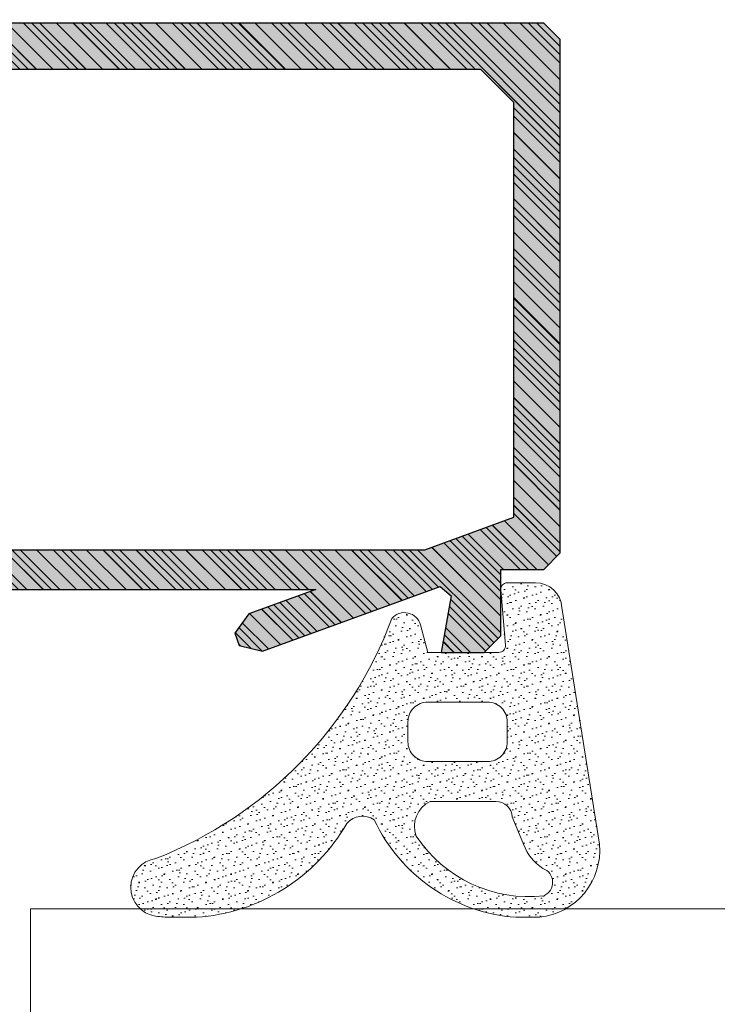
# Model space of a CAD drawing. Header units: inches. Extents: x 34737 to 291769, y 4926 to 74566.
# Tile 215 of 256: x 256973 to 256989, y 31131 to 31153. Entities that reach past the tile are written whole.
import ezdxf
from ezdxf import colors
from ezdxf.entities.mleader import LeaderData, LeaderLine
from ezdxf.math import Vec2, Vec3

# ---------------------------------------------------------------- set-up
doc = ezdxf.new("R2010")
doc.units = ezdxf.units.IN
doc.header["$LTSCALE"] = 300
doc.linetypes.add('ACAD_ISO02W100', pattern=[15, 12, -3])
for name, color, linetype, lineweight in [('!_A_03_ČIARKOVANÁ', 41, 'ACAD_ISO02W100', 13), ('_MB_kreskowanie_profile_0.09', 7, 'Continuous', 9), ('_MB_kreskowanie_profile_0.09 @ 1', 7, 'Continuous', 9), ('_MB_kreskowanie_profile_0.09 @ 1.5', 7, 'Continuous', 9), ('_MB_kreskowanie_profile_0.09 @ 10', 7, 'Continuous', 9), ('_MB_kreskowanie_profile_0.09 @ 100', 7, 'Continuous', 9), ('_MB_kreskowanie_profile_0.09 @ 2', 7, 'Continuous', 9), ('_MB_kreskowanie_profile_0.09 @ 2.5', 7, 'Continuous', 9), ('_MB_kreskowanie_profile_0.09 @ 20', 7, 'Continuous', 9), ('_MB_kreskowanie_profile_0.09 @ 25', 7, 'Continuous', 9), ('_MB_kreskowanie_profile_0.09 @ 4', 7, 'Continuous', 9), ('_MB_kreskowanie_profile_0.09 @ 5', 7, 'Continuous', 9), ('_MB_kreskowanie_profile_0.09 @ 50', 7, 'Continuous', 9), ('_MB_kreskowanie_profile_0.09 @ 8', 7, 'Continuous', 9), ('_MB_kreskowanie_uszczelki_0.09', 252, 'Continuous', 9), ('_MB_kreskowanie_uszczelki_0.09 @ 1', 252, 'Continuous', 9), ('_MB_kreskowanie_uszczelki_0.09 @ 1.5', 252, 'Continuous', 9), ('_MB_kreskowanie_uszczelki_0.09 @ 10', 252, 'Continuous', 9), ('_MB_kreskowanie_uszczelki_0.09 @ 100', 252, 'Continuous', 9), ('_MB_kreskowanie_uszczelki_0.09 @ 2', 252, 'Continuous', 9), ('_MB_kreskowanie_uszczelki_0.09 @ 2.5', 252, 'Continuous', 9), ('_MB_kreskowanie_uszczelki_0.09 @ 20', 252, 'Continuous', 9), ('_MB_kreskowanie_uszczelki_0.09 @ 25', 252, 'Continuous', 9), ('_MB_kreskowanie_uszczelki_0.09 @ 4', 252, 'Continuous', 9), ('_MB_kreskowanie_uszczelki_0.09 @ 5', 252, 'Continuous', 9), ('_MB_kreskowanie_uszczelki_0.09 @ 50', 252, 'Continuous', 9), ('_MB_kreskowanie_uszczelki_0.09 @ 8', 252, 'Continuous', 9), ('_MB_profile_0.25', 7, 'Continuous', 25), ('_MB_solid', 7, 'Continuous', 0), ('_MB_szklo_0.15', 142, 'Continuous', 15), ('_MB_uszczelki_0.15', 140, 'Continuous', 15)]:
    doc.layers.add(name, color=color, linetype=linetype, lineweight=lineweight)
doc.layers.add('_MB_pomocnicze_niedrukowane', color=220, linetype='Continuous', lineweight=0, plot=False)
doc.styles.add('_MB_Calibri_Light_2.5', font='calibril.ttf', dxfattribs={"height": 2.5})
pattern_1 = [(315, (0, 0), (0.505139, 0.16838), [0, -0.47625])]
pattern_2 = [(315, (0, 0), (2.5257, 0.8419), [0, -2.38125])]
pattern_3 = [(315, (0, 0), (1.26285, 0.42095), [0, -1.190625])]
pattern_4 = [(315, (0, 0), (5.0514, 1.6838), [0, -4.7625])]
pattern_5 = [(315, (0, 0), (12.6285, 4.2095), [0, -11.9062])]
pattern_6 = [(315, (0, 0), (25.257, 8.42), [0, -23.812])]
pattern_7 = [(315, (0, 0), (1.01028, 0.33676), [0, -0.9525])]
pattern_8 = [(315, (0, 0), (2.02056, 0.67352), [0, -1.905])]
pattern_9 = [(315, (0, 0), (6.3142, 2.1047), [0, -5.9531])]
pattern_10 = [(315, (0, 0), (0.3788546, 0.126285), [0, -0.3571875])]
pattern_11 = [(315, (0, 0), (0.631424, 0.210475), [0, -0.595312])]

# ---------------------------------------------------------------- blocks, each defined once
blk = doc.blocks.new('*U2274')
at = {"layer": '_MB_kreskowanie_uszczelki_0.09 @ 1'}
h = blk.add_hatch(dxfattribs=at)
h.set_pattern_fill('DOTS', color=256, scale=0.15, angle=315, style=0)
h.paths.add_polyline_path([(3.648, 1.351, 0.395486), (2.85, 2.1), (2, 2.1, 0.440011), (1.801, 1.883), (1.946, 0.217, -0.440011), (1.747, 0), (-0.4, 0), (-0.622, 0.829, 0.603504), (-1.485, 1.025, -0.212642), (-8.609, -6.226, 0.868673), (-8.622, -7.963, 0.028616), (-8.151, -8), (-7.387, -8, 0.250807), (-2.846, -5.163, -0.380275), (-2.018, -5.055, 0.271533), (2.257, -8), (2.969, -8, 0.407657), (4.786, -5.792)])
h.paths.add_polyline_path([(1.4, -3.3), (-0.4, -3.3, -0.414214), (-1, -2.7), (-1, -2.1, -0.414214), (-0.4, -1.5), (1.4, -1.5, -0.414214), (2, -2.1), (2, -2.7, -0.414214)], flags=16)
h.paths.add_polyline_path([(2.152, -4.968), (2.49, -5.791, 0.161261), (3.076, -6.525, -0.66952), (3.109, -7.347, -0.282507), (-0.75, -5.551, -0.391889), (-0.329, -4.5), (1.653, -4.5, -0.395486)], flags=16)
at = {"layer": '_MB_kreskowanie_uszczelki_0.09 @ 1.5'}
h = blk.add_hatch(dxfattribs=at)
h.set_pattern_fill('DOTS', color=256, scale=0.15, angle=315, style=0)
h.set_pattern_definition(pattern_10)
h.paths.add_polyline_path([(3.648, 1.351, 0.395486), (2.85, 2.1), (2, 2.1, 0.440011), (1.801, 1.883), (1.946, 0.217, -0.440011), (1.747, 0), (-0.4, 0), (-0.622, 0.829, 0.603504), (-1.485, 1.025, -0.212642), (-8.609, -6.226, 0.868673), (-8.622, -7.963, 0.028616), (-8.151, -8), (-7.387, -8, 0.250807), (-2.846, -5.163, -0.380275), (-2.018, -5.055, 0.271533), (2.257, -8), (2.969, -8, 0.407657), (4.786, -5.792)])
h.paths.add_polyline_path([(1.4, -3.3), (-0.4, -3.3, -0.414214), (-1, -2.7), (-1, -2.1, -0.414214), (-0.4, -1.5), (1.4, -1.5, -0.414214), (2, -2.1), (2, -2.7, -0.414214)], flags=16)
h.paths.add_polyline_path([(2.152, -4.968), (2.49, -5.791, 0.161261), (3.076, -6.525, -0.66952), (3.109, -7.347, -0.282507), (-0.75, -5.551, -0.391889), (-0.329, -4.5), (1.653, -4.5, -0.395486)], flags=16)
at = {"layer": '_MB_kreskowanie_uszczelki_0.09 @ 10'}
h = blk.add_hatch(dxfattribs=at)
h.set_pattern_fill('DOTS', color=256, scale=0.15, angle=315, style=0)
h.set_pattern_definition(pattern_2)
h.paths.add_polyline_path([(3.648, 1.351, 0.395486), (2.85, 2.1), (2, 2.1, 0.440011), (1.801, 1.883), (1.946, 0.217, -0.440011), (1.747, 0), (-0.4, 0), (-0.622, 0.829, 0.603504), (-1.485, 1.025, -0.212642), (-8.609, -6.226, 0.868673), (-8.622, -7.963, 0.028616), (-8.151, -8), (-7.387, -8, 0.250807), (-2.846, -5.163, -0.380275), (-2.018, -5.055, 0.271533), (2.257, -8), (2.969, -8, 0.407657), (4.786, -5.792)])
h.paths.add_polyline_path([(1.4, -3.3), (-0.4, -3.3, -0.414214), (-1, -2.7), (-1, -2.1, -0.414214), (-0.4, -1.5), (1.4, -1.5, -0.414214), (2, -2.1), (2, -2.7, -0.414214)], flags=16)
h.paths.add_polyline_path([(2.152, -4.968), (2.49, -5.791, 0.161261), (3.076, -6.525, -0.66952), (3.109, -7.347, -0.282507), (-0.75, -5.551, -0.391889), (-0.329, -4.5), (1.653, -4.5, -0.395486)], flags=16)
at = {"layer": '_MB_kreskowanie_uszczelki_0.09 @ 100'}
h = blk.add_hatch(dxfattribs=at)
h.set_pattern_fill('DOTS', color=256, scale=0.15, angle=315, style=0)
h.set_pattern_definition(pattern_6)
h.paths.add_polyline_path([(3.648, 1.351, 0.395486), (2.85, 2.1), (2, 2.1, 0.440011), (1.801, 1.883), (1.946, 0.217, -0.440011), (1.747, 0), (-0.4, 0), (-0.622, 0.829, 0.603504), (-1.485, 1.025, -0.212642), (-8.609, -6.226, 0.868673), (-8.622, -7.963, 0.028616), (-8.151, -8), (-7.387, -8, 0.250807), (-2.846, -5.163, -0.380275), (-2.018, -5.055, 0.271533), (2.257, -8), (2.969, -8, 0.407657), (4.786, -5.792)])
h.paths.add_polyline_path([(1.4, -3.3), (-0.4, -3.3, -0.414214), (-1, -2.7), (-1, -2.1, -0.414214), (-0.4, -1.5), (1.4, -1.5, -0.414214), (2, -2.1), (2, -2.7, -0.414214)], flags=16)
h.paths.add_polyline_path([(2.152, -4.968), (2.49, -5.791, 0.161261), (3.076, -6.525, -0.66952), (3.109, -7.347, -0.282507), (-0.75, -5.551, -0.391889), (-0.329, -4.5), (1.653, -4.5, -0.395486)], flags=16)
at = {"layer": '_MB_kreskowanie_uszczelki_0.09 @ 2'}
h = blk.add_hatch(dxfattribs=at)
h.set_pattern_fill('DOTS', color=256, scale=0.15, angle=315, style=0)
h.set_pattern_definition(pattern_1)
h.paths.add_polyline_path([(3.648, 1.351, 0.395486), (2.85, 2.1), (2, 2.1, 0.440011), (1.801, 1.883), (1.946, 0.217, -0.440011), (1.747, 0), (-0.4, 0), (-0.622, 0.829, 0.603504), (-1.485, 1.025, -0.212642), (-8.609, -6.226, 0.868673), (-8.622, -7.963, 0.028616), (-8.151, -8), (-7.387, -8, 0.250807), (-2.846, -5.163, -0.380275), (-2.018, -5.055, 0.271533), (2.257, -8), (2.969, -8, 0.407657), (4.786, -5.792)])
h.paths.add_polyline_path([(1.4, -3.3), (-0.4, -3.3, -0.414214), (-1, -2.7), (-1, -2.1, -0.414214), (-0.4, -1.5), (1.4, -1.5, -0.414214), (2, -2.1), (2, -2.7, -0.414214)], flags=16)
h.paths.add_polyline_path([(2.152, -4.968), (2.49, -5.791, 0.161261), (3.076, -6.525, -0.66952), (3.109, -7.347, -0.282507), (-0.75, -5.551, -0.391889), (-0.329, -4.5), (1.653, -4.5, -0.395486)], flags=16)
at = {"layer": '_MB_kreskowanie_uszczelki_0.09 @ 2.5'}
h = blk.add_hatch(dxfattribs=at)
h.set_pattern_fill('DOTS', color=256, scale=0.15, angle=315, style=0)
h.set_pattern_definition(pattern_11)
h.paths.add_polyline_path([(3.648, 1.351, 0.395486), (2.85, 2.1), (2, 2.1, 0.440011), (1.801, 1.883), (1.946, 0.217, -0.440011), (1.747, 0), (-0.4, 0), (-0.622, 0.829, 0.603504), (-1.485, 1.025, -0.212642), (-8.609, -6.226, 0.868673), (-8.622, -7.963, 0.028616), (-8.151, -8), (-7.387, -8, 0.250807), (-2.846, -5.163, -0.380275), (-2.018, -5.055, 0.271533), (2.257, -8), (2.969, -8, 0.407657), (4.786, -5.792)])
h.paths.add_polyline_path([(1.4, -3.3), (-0.4, -3.3, -0.414214), (-1, -2.7), (-1, -2.1, -0.414214), (-0.4, -1.5), (1.4, -1.5, -0.414214), (2, -2.1), (2, -2.7, -0.414214)], flags=16)
h.paths.add_polyline_path([(2.152, -4.968), (2.49, -5.791, 0.161261), (3.076, -6.525, -0.66952), (3.109, -7.347, -0.282507), (-0.75, -5.551, -0.391889), (-0.329, -4.5), (1.653, -4.5, -0.395486)], flags=16)
at = {"layer": '_MB_kreskowanie_uszczelki_0.09 @ 20'}
h = blk.add_hatch(dxfattribs=at)
h.set_pattern_fill('DOTS', color=256, scale=0.15, angle=315, style=0)
h.set_pattern_definition(pattern_4)
h.paths.add_polyline_path([(3.648, 1.351, 0.395486), (2.85, 2.1), (2, 2.1, 0.440011), (1.801, 1.883), (1.946, 0.217, -0.440011), (1.747, 0), (-0.4, 0), (-0.622, 0.829, 0.603504), (-1.485, 1.025, -0.212642), (-8.609, -6.226, 0.868673), (-8.622, -7.963, 0.028616), (-8.151, -8), (-7.387, -8, 0.250807), (-2.846, -5.163, -0.380275), (-2.018, -5.055, 0.271533), (2.257, -8), (2.969, -8, 0.407657), (4.786, -5.792)])
h.paths.add_polyline_path([(1.4, -3.3), (-0.4, -3.3, -0.414214), (-1, -2.7), (-1, -2.1, -0.414214), (-0.4, -1.5), (1.4, -1.5, -0.414214), (2, -2.1), (2, -2.7, -0.414214)], flags=16)
h.paths.add_polyline_path([(2.152, -4.968), (2.49, -5.791, 0.161261), (3.076, -6.525, -0.66952), (3.109, -7.347, -0.282507), (-0.75, -5.551, -0.391889), (-0.329, -4.5), (1.653, -4.5, -0.395486)], flags=16)
at = {"layer": '_MB_kreskowanie_uszczelki_0.09 @ 25'}
h = blk.add_hatch(dxfattribs=at)
h.set_pattern_fill('DOTS', color=256, scale=0.15, angle=315, style=0)
h.set_pattern_definition(pattern_9)
h.paths.add_polyline_path([(3.648, 1.351, 0.395486), (2.85, 2.1), (2, 2.1, 0.440011), (1.801, 1.883), (1.946, 0.217, -0.440011), (1.747, 0), (-0.4, 0), (-0.622, 0.829, 0.603504), (-1.485, 1.025, -0.212642), (-8.609, -6.226, 0.868673), (-8.622, -7.963, 0.028616), (-8.151, -8), (-7.387, -8, 0.250807), (-2.846, -5.163, -0.380275), (-2.018, -5.055, 0.271533), (2.257, -8), (2.969, -8, 0.407657), (4.786, -5.792)])
h.paths.add_polyline_path([(1.4, -3.3), (-0.4, -3.3, -0.414214), (-1, -2.7), (-1, -2.1, -0.414214), (-0.4, -1.5), (1.4, -1.5, -0.414214), (2, -2.1), (2, -2.7, -0.414214)], flags=16)
h.paths.add_polyline_path([(2.152, -4.968), (2.49, -5.791, 0.161261), (3.076, -6.525, -0.66952), (3.109, -7.347, -0.282507), (-0.75, -5.551, -0.391889), (-0.329, -4.5), (1.653, -4.5, -0.395486)], flags=16)
at = {"layer": '_MB_kreskowanie_uszczelki_0.09 @ 4'}
h = blk.add_hatch(dxfattribs=at)
h.set_pattern_fill('DOTS', color=256, scale=0.15, angle=315, style=0)
h.set_pattern_definition(pattern_7)
h.paths.add_polyline_path([(3.648, 1.351, 0.395486), (2.85, 2.1), (2, 2.1, 0.440011), (1.801, 1.883), (1.946, 0.217, -0.440011), (1.747, 0), (-0.4, 0), (-0.622, 0.829, 0.603504), (-1.485, 1.025, -0.212642), (-8.609, -6.226, 0.868673), (-8.622, -7.963, 0.028616), (-8.151, -8), (-7.387, -8, 0.250807), (-2.846, -5.163, -0.380275), (-2.018, -5.055, 0.271533), (2.257, -8), (2.969, -8, 0.407657), (4.786, -5.792)])
h.paths.add_polyline_path([(1.4, -3.3), (-0.4, -3.3, -0.414214), (-1, -2.7), (-1, -2.1, -0.414214), (-0.4, -1.5), (1.4, -1.5, -0.414214), (2, -2.1), (2, -2.7, -0.414214)], flags=16)
h.paths.add_polyline_path([(2.152, -4.968), (2.49, -5.791, 0.161261), (3.076, -6.525, -0.66952), (3.109, -7.347, -0.282507), (-0.75, -5.551, -0.391889), (-0.329, -4.5), (1.653, -4.5, -0.395486)], flags=16)
at = {"layer": '_MB_kreskowanie_uszczelki_0.09 @ 5'}
h = blk.add_hatch(dxfattribs=at)
h.set_pattern_fill('DOTS', color=256, scale=0.15, angle=315, style=0)
h.set_pattern_definition(pattern_3)
h.paths.add_polyline_path([(3.648, 1.351, 0.395486), (2.85, 2.1), (2, 2.1, 0.440011), (1.801, 1.883), (1.946, 0.217, -0.440011), (1.747, 0), (-0.4, 0), (-0.622, 0.829, 0.603504), (-1.485, 1.025, -0.212642), (-8.609, -6.226, 0.868673), (-8.622, -7.963, 0.028616), (-8.151, -8), (-7.387, -8, 0.250807), (-2.846, -5.163, -0.380275), (-2.018, -5.055, 0.271533), (2.257, -8), (2.969, -8, 0.407657), (4.786, -5.792)])
h.paths.add_polyline_path([(1.4, -3.3), (-0.4, -3.3, -0.414214), (-1, -2.7), (-1, -2.1, -0.414214), (-0.4, -1.5), (1.4, -1.5, -0.414214), (2, -2.1), (2, -2.7, -0.414214)], flags=16)
h.paths.add_polyline_path([(2.152, -4.968), (2.49, -5.791, 0.161261), (3.076, -6.525, -0.66952), (3.109, -7.347, -0.282507), (-0.75, -5.551, -0.391889), (-0.329, -4.5), (1.653, -4.5, -0.395486)], flags=16)
at = {"layer": '_MB_kreskowanie_uszczelki_0.09 @ 50'}
h = blk.add_hatch(dxfattribs=at)
h.set_pattern_fill('DOTS', color=256, scale=0.15, angle=315, style=0)
h.set_pattern_definition(pattern_5)
h.paths.add_polyline_path([(3.648, 1.351, 0.395486), (2.85, 2.1), (2, 2.1, 0.440011), (1.801, 1.883), (1.946, 0.217, -0.440011), (1.747, 0), (-0.4, 0), (-0.622, 0.829, 0.603504), (-1.485, 1.025, -0.212642), (-8.609, -6.226, 0.868673), (-8.622, -7.963, 0.028616), (-8.151, -8), (-7.387, -8, 0.250807), (-2.846, -5.163, -0.380275), (-2.018, -5.055, 0.271533), (2.257, -8), (2.969, -8, 0.407657), (4.786, -5.792)])
h.paths.add_polyline_path([(1.4, -3.3), (-0.4, -3.3, -0.414214), (-1, -2.7), (-1, -2.1, -0.414214), (-0.4, -1.5), (1.4, -1.5, -0.414214), (2, -2.1), (2, -2.7, -0.414214)], flags=16)
h.paths.add_polyline_path([(2.152, -4.968), (2.49, -5.791, 0.161261), (3.076, -6.525, -0.66952), (3.109, -7.347, -0.282507), (-0.75, -5.551, -0.391889), (-0.329, -4.5), (1.653, -4.5, -0.395486)], flags=16)
at = {"layer": '_MB_kreskowanie_uszczelki_0.09 @ 8'}
h = blk.add_hatch(dxfattribs=at)
h.set_pattern_fill('DOTS', color=256, scale=0.15, angle=315, style=0)
h.set_pattern_definition(pattern_8)
h.paths.add_polyline_path([(3.648, 1.351, 0.395486), (2.85, 2.1), (2, 2.1, 0.440011), (1.801, 1.883), (1.946, 0.217, -0.440011), (1.747, 0), (-0.4, 0), (-0.622, 0.829, 0.603504), (-1.485, 1.025, -0.212642), (-8.609, -6.226, 0.868673), (-8.622, -7.963, 0.028616), (-8.151, -8), (-7.387, -8, 0.250807), (-2.846, -5.163, -0.380275), (-2.018, -5.055, 0.271533), (2.257, -8), (2.969, -8, 0.407657), (4.786, -5.792)])
h.paths.add_polyline_path([(1.4, -3.3), (-0.4, -3.3, -0.414214), (-1, -2.7), (-1, -2.1, -0.414214), (-0.4, -1.5), (1.4, -1.5, -0.414214), (2, -2.1), (2, -2.7, -0.414214)], flags=16)
h.paths.add_polyline_path([(2.152, -4.968), (2.49, -5.791, 0.161261), (3.076, -6.525, -0.66952), (3.109, -7.347, -0.282507), (-0.75, -5.551, -0.391889), (-0.329, -4.5), (1.653, -4.5, -0.395486)], flags=16)
blk = doc.blocks.new('-120542_8mm')
at = {"layer": '_MB_uszczelki_0.15'}
blk.add_lwpolyline([(1.747, 0), (-0.4, 0), (-0.622, 0.829, 0.603504), (-1.485, 1.025, -0.212642), (-8.609, -6.226, 0.868673), (-8.622, -7.963, 0.028616), (-8.151, -8), (-7.387, -8, 0.250807), (-2.846, -5.163), (-2.846, -5.163), (-2.846, -5.163, -0.380275), (-2.018, -5.055, 0.271533), (2.257, -8), (2.969, -8, 0.407657), (4.786, -5.792), (3.648, 1.351, 0.395486), (2.85, 2.1), (2, 2.1, 0.440011), (1.801, 1.883), (1.946, 0.217, -0.440011), (1.747, 0)], format="xyb", dxfattribs=at)
for points in [[(-1, -2.1, -0.414214), (-0.4, -1.5), (1.4, -1.5, -0.414214), (2, -2.1), (2, -2.7, -0.414214), (1.4, -3.3), (-0.4, -3.3, -0.414214), (-1, -2.7)], [(-0.75, -5.551, -0.391889), (-0.329, -4.5), (1.653, -4.5, -0.395486), (2.152, -4.968), (2.49, -5.791, 0.161261), (3.076, -6.525, -0.66952), (3.109, -7.347, -0.282507)]]:
    blk.add_lwpolyline(points, format="xyb", close=True, dxfattribs=at)
at = {"layer": '_MB_kreskowanie_uszczelki_0.09', "color": 4, "linetype": 'Continuous'}
blk.add_blockref('*U2274', (0, 0), dxfattribs=at)
blk = doc.blocks.new('*U320')
blk.add_blockref('-120542_8mm', (0, 0))
blk = doc.blocks.new('_None')
blk = doc.blocks.new('*U2340')
at = {"layer": '_MB_kreskowanie_profile_0.09 @ 1'}
h = blk.add_hatch(dxfattribs=at)
h.set_pattern_fill('JIS_WOOD', color=256, scale=0.5)
h.paths.add_polyline_path([(17.1, 14.617), (17.836, 12.595), (18.417, 12.168), (18.793, 12.305), (18.964, 13.005), (17.011, 18.37), (17.29, 18.702), (19, 18.4), (19, 19.7), (18.5, 20.2), (16.5, 20.2), (16.5, 21.5), (16, 22), (0.5, 22), (0, 21.5), (0, 0), (1.2, 0), (1.2, 0.3), (1.4, 0.5), (3.9, 0.5), (4.1, 0.3), (4.1, -2.2), (3.85, -2.2), (3.85, -2.44), (4, -3), (5, -3), (5.3, -2.7), (5.3, -1.5), (5.8, -1), (13.815, -1), (14.313, -1.45, 0.251381), (15.633, -3.411), (15.9, -3.853), (15.9, -4), (16.4, -4.5), (16.6, -4.5), (17.098, -4.046), (17.463, -3.61), (17.89, -3.45), (18.108, -3.4), (18.6, -3.4), (19.1, -2.9), (19.1, -2.4), (18.9, -2.2), (17.683, -2.2), (17.592, -2.231, -1.47507), (16.934, 0.093), (17.1, 0.242)])
h.paths.add_polyline_path([(15.633, 1.011, 0.121296), (14.74, 0.217), (14.328, 0), (5.8, 0), (5.3, 0.5), (5.3, 0.797), (4.397, 1.7), (1.9, 1.7), (1.4, 2.2), (1.4, 19.6), (2.4, 20.6), (14.923, 20.6), (15.9, 17.914), (15.9, 1.453)], flags=16)
at = {"layer": '_MB_kreskowanie_profile_0.09 @ 1.5'}
h = blk.add_hatch(dxfattribs=at)
h.set_pattern_fill('JIS_WOOD', color=256, scale=0.5)
h.set_pattern_definition([(45, (0, 0), (-0.375, 0.375), [])])
h.paths.add_polyline_path([(17.1, 14.617), (17.836, 12.595), (18.417, 12.168), (18.793, 12.305), (18.964, 13.005), (17.011, 18.37), (17.29, 18.702), (19, 18.4), (19, 19.7), (18.5, 20.2), (16.5, 20.2), (16.5, 21.5), (16, 22), (0.5, 22), (0, 21.5), (0, 0), (1.2, 0), (1.2, 0.3), (1.4, 0.5), (3.9, 0.5), (4.1, 0.3), (4.1, -2.2), (3.85, -2.2), (3.85, -2.44), (4, -3), (5, -3), (5.3, -2.7), (5.3, -1.5), (5.8, -1), (13.815, -1), (14.313, -1.45, 0.251381), (15.633, -3.411), (15.9, -3.853), (15.9, -4), (16.4, -4.5), (16.6, -4.5), (17.098, -4.046), (17.463, -3.61), (17.89, -3.45), (18.108, -3.4), (18.6, -3.4), (19.1, -2.9), (19.1, -2.4), (18.9, -2.2), (17.683, -2.2), (17.592, -2.231, -1.47507), (16.934, 0.093), (17.1, 0.242)])
h.paths.add_polyline_path([(15.633, 1.011, 0.121296), (14.74, 0.217), (14.328, 0), (5.8, 0), (5.3, 0.5), (5.3, 0.797), (4.397, 1.7), (1.9, 1.7), (1.4, 2.2), (1.4, 19.6), (2.4, 20.6), (14.923, 20.6), (15.9, 17.914), (15.9, 1.453)], flags=16)
at = {"layer": '_MB_kreskowanie_profile_0.09 @ 10'}
h = blk.add_hatch(dxfattribs=at)
h.set_pattern_fill('JIS_WOOD', color=256, scale=0.5)
h.set_pattern_definition([(45, (0, 0), (-2.5, 2.5), [])])
h.paths.add_polyline_path([(17.1, 14.617), (17.836, 12.595), (18.417, 12.168), (18.793, 12.305), (18.964, 13.005), (17.011, 18.37), (17.29, 18.702), (19, 18.4), (19, 19.7), (18.5, 20.2), (16.5, 20.2), (16.5, 21.5), (16, 22), (0.5, 22), (0, 21.5), (0, 0), (1.2, 0), (1.2, 0.3), (1.4, 0.5), (3.9, 0.5), (4.1, 0.3), (4.1, -2.2), (3.85, -2.2), (3.85, -2.44), (4, -3), (5, -3), (5.3, -2.7), (5.3, -1.5), (5.8, -1), (13.815, -1), (14.313, -1.45, 0.251381), (15.633, -3.411), (15.9, -3.853), (15.9, -4), (16.4, -4.5), (16.6, -4.5), (17.098, -4.046), (17.463, -3.61), (17.89, -3.45), (18.108, -3.4), (18.6, -3.4), (19.1, -2.9), (19.1, -2.4), (18.9, -2.2), (17.683, -2.2), (17.592, -2.231, -1.47507), (16.934, 0.093), (17.1, 0.242)])
h.paths.add_polyline_path([(15.633, 1.011, 0.121296), (14.74, 0.217), (14.328, 0), (5.8, 0), (5.3, 0.5), (5.3, 0.797), (4.397, 1.7), (1.9, 1.7), (1.4, 2.2), (1.4, 19.6), (2.4, 20.6), (14.923, 20.6), (15.9, 17.914), (15.9, 1.453)], flags=16)
at = {"layer": '_MB_kreskowanie_profile_0.09 @ 100'}
h = blk.add_hatch(dxfattribs=at)
h.set_pattern_fill('JIS_WOOD', color=256, scale=0.5)
h.set_pattern_definition([(45, (0, 0), (-25, 25), [])])
h.paths.add_polyline_path([(17.1, 14.617), (17.836, 12.595), (18.417, 12.168), (18.793, 12.305), (18.964, 13.005), (17.011, 18.37), (17.29, 18.702), (19, 18.4), (19, 19.7), (18.5, 20.2), (16.5, 20.2), (16.5, 21.5), (16, 22), (0.5, 22), (0, 21.5), (0, 0), (1.2, 0), (1.2, 0.3), (1.4, 0.5), (3.9, 0.5), (4.1, 0.3), (4.1, -2.2), (3.85, -2.2), (3.85, -2.44), (4, -3), (5, -3), (5.3, -2.7), (5.3, -1.5), (5.8, -1), (13.815, -1), (14.313, -1.45, 0.251381), (15.633, -3.411), (15.9, -3.853), (15.9, -4), (16.4, -4.5), (16.6, -4.5), (17.098, -4.046), (17.463, -3.61), (17.89, -3.45), (18.108, -3.4), (18.6, -3.4), (19.1, -2.9), (19.1, -2.4), (18.9, -2.2), (17.683, -2.2), (17.592, -2.231, -1.47507), (16.934, 0.093), (17.1, 0.242)])
h.paths.add_polyline_path([(15.633, 1.011, 0.121296), (14.74, 0.217), (14.328, 0), (5.8, 0), (5.3, 0.5), (5.3, 0.797), (4.397, 1.7), (1.9, 1.7), (1.4, 2.2), (1.4, 19.6), (2.4, 20.6), (14.923, 20.6), (15.9, 17.914), (15.9, 1.453)], flags=16)
at = {"layer": '_MB_kreskowanie_profile_0.09 @ 2'}
h = blk.add_hatch(dxfattribs=at)
h.set_pattern_fill('JIS_WOOD', color=256, scale=0.5)
h.set_pattern_definition([(45, (0, 0), (-0.5, 0.5), [])])
h.paths.add_polyline_path([(17.1, 14.617), (17.836, 12.595), (18.417, 12.168), (18.793, 12.305), (18.964, 13.005), (17.011, 18.37), (17.29, 18.702), (19, 18.4), (19, 19.7), (18.5, 20.2), (16.5, 20.2), (16.5, 21.5), (16, 22), (0.5, 22), (0, 21.5), (0, 0), (1.2, 0), (1.2, 0.3), (1.4, 0.5), (3.9, 0.5), (4.1, 0.3), (4.1, -2.2), (3.85, -2.2), (3.85, -2.44), (4, -3), (5, -3), (5.3, -2.7), (5.3, -1.5), (5.8, -1), (13.815, -1), (14.313, -1.45, 0.251381), (15.633, -3.411), (15.9, -3.853), (15.9, -4), (16.4, -4.5), (16.6, -4.5), (17.098, -4.046), (17.463, -3.61), (17.89, -3.45), (18.108, -3.4), (18.6, -3.4), (19.1, -2.9), (19.1, -2.4), (18.9, -2.2), (17.683, -2.2), (17.592, -2.231, -1.47507), (16.934, 0.093), (17.1, 0.242)])
h.paths.add_polyline_path([(15.633, 1.011, 0.121296), (14.74, 0.217), (14.328, 0), (5.8, 0), (5.3, 0.5), (5.3, 0.797), (4.397, 1.7), (1.9, 1.7), (1.4, 2.2), (1.4, 19.6), (2.4, 20.6), (14.923, 20.6), (15.9, 17.914), (15.9, 1.453)], flags=16)
at = {"layer": '_MB_kreskowanie_profile_0.09 @ 2.5'}
h = blk.add_hatch(dxfattribs=at)
h.set_pattern_fill('JIS_WOOD', color=256, scale=0.5)
h.set_pattern_definition([(45, (0, 0), (-0.625, 0.625), [])])
h.paths.add_polyline_path([(17.1, 14.617), (17.836, 12.595), (18.417, 12.168), (18.793, 12.305), (18.964, 13.005), (17.011, 18.37), (17.29, 18.702), (19, 18.4), (19, 19.7), (18.5, 20.2), (16.5, 20.2), (16.5, 21.5), (16, 22), (0.5, 22), (0, 21.5), (0, 0), (1.2, 0), (1.2, 0.3), (1.4, 0.5), (3.9, 0.5), (4.1, 0.3), (4.1, -2.2), (3.85, -2.2), (3.85, -2.44), (4, -3), (5, -3), (5.3, -2.7), (5.3, -1.5), (5.8, -1), (13.815, -1), (14.313, -1.45, 0.251381), (15.633, -3.411), (15.9, -3.853), (15.9, -4), (16.4, -4.5), (16.6, -4.5), (17.098, -4.046), (17.463, -3.61), (17.89, -3.45), (18.108, -3.4), (18.6, -3.4), (19.1, -2.9), (19.1, -2.4), (18.9, -2.2), (17.683, -2.2), (17.592, -2.231, -1.47507), (16.934, 0.093), (17.1, 0.242)])
h.paths.add_polyline_path([(15.633, 1.011, 0.121296), (14.74, 0.217), (14.328, 0), (5.8, 0), (5.3, 0.5), (5.3, 0.797), (4.397, 1.7), (1.9, 1.7), (1.4, 2.2), (1.4, 19.6), (2.4, 20.6), (14.923, 20.6), (15.9, 17.914), (15.9, 1.453)], flags=16)
at = {"layer": '_MB_kreskowanie_profile_0.09 @ 20'}
h = blk.add_hatch(dxfattribs=at)
h.set_pattern_fill('JIS_WOOD', color=256, scale=0.5)
h.set_pattern_definition([(45, (0, 0), (-5, 5), [])])
h.paths.add_polyline_path([(17.1, 14.617), (17.836, 12.595), (18.417, 12.168), (18.793, 12.305), (18.964, 13.005), (17.011, 18.37), (17.29, 18.702), (19, 18.4), (19, 19.7), (18.5, 20.2), (16.5, 20.2), (16.5, 21.5), (16, 22), (0.5, 22), (0, 21.5), (0, 0), (1.2, 0), (1.2, 0.3), (1.4, 0.5), (3.9, 0.5), (4.1, 0.3), (4.1, -2.2), (3.85, -2.2), (3.85, -2.44), (4, -3), (5, -3), (5.3, -2.7), (5.3, -1.5), (5.8, -1), (13.815, -1), (14.313, -1.45, 0.251381), (15.633, -3.411), (15.9, -3.853), (15.9, -4), (16.4, -4.5), (16.6, -4.5), (17.098, -4.046), (17.463, -3.61), (17.89, -3.45), (18.108, -3.4), (18.6, -3.4), (19.1, -2.9), (19.1, -2.4), (18.9, -2.2), (17.683, -2.2), (17.592, -2.231, -1.47507), (16.934, 0.093), (17.1, 0.242)])
h.paths.add_polyline_path([(15.633, 1.011, 0.121296), (14.74, 0.217), (14.328, 0), (5.8, 0), (5.3, 0.5), (5.3, 0.797), (4.397, 1.7), (1.9, 1.7), (1.4, 2.2), (1.4, 19.6), (2.4, 20.6), (14.923, 20.6), (15.9, 17.914), (15.9, 1.453)], flags=16)
at = {"layer": '_MB_kreskowanie_profile_0.09 @ 25'}
h = blk.add_hatch(dxfattribs=at)
h.set_pattern_fill('JIS_WOOD', color=256, scale=0.5)
h.set_pattern_definition([(45, (0, 0), (-6.25, 6.25), [])])
h.paths.add_polyline_path([(17.1, 14.617), (17.836, 12.595), (18.417, 12.168), (18.793, 12.305), (18.964, 13.005), (17.011, 18.37), (17.29, 18.702), (19, 18.4), (19, 19.7), (18.5, 20.2), (16.5, 20.2), (16.5, 21.5), (16, 22), (0.5, 22), (0, 21.5), (0, 0), (1.2, 0), (1.2, 0.3), (1.4, 0.5), (3.9, 0.5), (4.1, 0.3), (4.1, -2.2), (3.85, -2.2), (3.85, -2.44), (4, -3), (5, -3), (5.3, -2.7), (5.3, -1.5), (5.8, -1), (13.815, -1), (14.313, -1.45, 0.251381), (15.633, -3.411), (15.9, -3.853), (15.9, -4), (16.4, -4.5), (16.6, -4.5), (17.098, -4.046), (17.463, -3.61), (17.89, -3.45), (18.108, -3.4), (18.6, -3.4), (19.1, -2.9), (19.1, -2.4), (18.9, -2.2), (17.683, -2.2), (17.592, -2.231, -1.47507), (16.934, 0.093), (17.1, 0.242)])
h.paths.add_polyline_path([(15.633, 1.011, 0.121296), (14.74, 0.217), (14.328, 0), (5.8, 0), (5.3, 0.5), (5.3, 0.797), (4.397, 1.7), (1.9, 1.7), (1.4, 2.2), (1.4, 19.6), (2.4, 20.6), (14.923, 20.6), (15.9, 17.914), (15.9, 1.453)], flags=16)
at = {"layer": '_MB_kreskowanie_profile_0.09 @ 4'}
h = blk.add_hatch(dxfattribs=at)
h.set_pattern_fill('JIS_WOOD', color=256, scale=0.5)
h.set_pattern_definition([(45, (0, 0), (-1, 1), [])])
h.paths.add_polyline_path([(17.1, 14.617), (17.836, 12.595), (18.417, 12.168), (18.793, 12.305), (18.964, 13.005), (17.011, 18.37), (17.29, 18.702), (19, 18.4), (19, 19.7), (18.5, 20.2), (16.5, 20.2), (16.5, 21.5), (16, 22), (0.5, 22), (0, 21.5), (0, 0), (1.2, 0), (1.2, 0.3), (1.4, 0.5), (3.9, 0.5), (4.1, 0.3), (4.1, -2.2), (3.85, -2.2), (3.85, -2.44), (4, -3), (5, -3), (5.3, -2.7), (5.3, -1.5), (5.8, -1), (13.815, -1), (14.313, -1.45, 0.251381), (15.633, -3.411), (15.9, -3.853), (15.9, -4), (16.4, -4.5), (16.6, -4.5), (17.098, -4.046), (17.463, -3.61), (17.89, -3.45), (18.108, -3.4), (18.6, -3.4), (19.1, -2.9), (19.1, -2.4), (18.9, -2.2), (17.683, -2.2), (17.592, -2.231, -1.47507), (16.934, 0.093), (17.1, 0.242)])
h.paths.add_polyline_path([(15.633, 1.011, 0.121296), (14.74, 0.217), (14.328, 0), (5.8, 0), (5.3, 0.5), (5.3, 0.797), (4.397, 1.7), (1.9, 1.7), (1.4, 2.2), (1.4, 19.6), (2.4, 20.6), (14.923, 20.6), (15.9, 17.914), (15.9, 1.453)], flags=16)
at = {"layer": '_MB_kreskowanie_profile_0.09 @ 5'}
h = blk.add_hatch(dxfattribs=at)
h.set_pattern_fill('JIS_WOOD', color=256, scale=0.5)
h.set_pattern_definition([(45, (0, 0), (-1.25, 1.25), [])])
h.paths.add_polyline_path([(17.1, 14.617), (17.836, 12.595), (18.417, 12.168), (18.793, 12.305), (18.964, 13.005), (17.011, 18.37), (17.29, 18.702), (19, 18.4), (19, 19.7), (18.5, 20.2), (16.5, 20.2), (16.5, 21.5), (16, 22), (0.5, 22), (0, 21.5), (0, 0), (1.2, 0), (1.2, 0.3), (1.4, 0.5), (3.9, 0.5), (4.1, 0.3), (4.1, -2.2), (3.85, -2.2), (3.85, -2.44), (4, -3), (5, -3), (5.3, -2.7), (5.3, -1.5), (5.8, -1), (13.815, -1), (14.313, -1.45, 0.251381), (15.633, -3.411), (15.9, -3.853), (15.9, -4), (16.4, -4.5), (16.6, -4.5), (17.098, -4.046), (17.463, -3.61), (17.89, -3.45), (18.108, -3.4), (18.6, -3.4), (19.1, -2.9), (19.1, -2.4), (18.9, -2.2), (17.683, -2.2), (17.592, -2.231, -1.47507), (16.934, 0.093), (17.1, 0.242)])
h.paths.add_polyline_path([(15.633, 1.011, 0.121296), (14.74, 0.217), (14.328, 0), (5.8, 0), (5.3, 0.5), (5.3, 0.797), (4.397, 1.7), (1.9, 1.7), (1.4, 2.2), (1.4, 19.6), (2.4, 20.6), (14.923, 20.6), (15.9, 17.914), (15.9, 1.453)], flags=16)
at = {"layer": '_MB_kreskowanie_profile_0.09 @ 50'}
h = blk.add_hatch(dxfattribs=at)
h.set_pattern_fill('JIS_WOOD', color=256, scale=0.5)
h.set_pattern_definition([(45, (0, 0), (-12.5, 12.5), [])])
h.paths.add_polyline_path([(17.1, 14.617), (17.836, 12.595), (18.417, 12.168), (18.793, 12.305), (18.964, 13.005), (17.011, 18.37), (17.29, 18.702), (19, 18.4), (19, 19.7), (18.5, 20.2), (16.5, 20.2), (16.5, 21.5), (16, 22), (0.5, 22), (0, 21.5), (0, 0), (1.2, 0), (1.2, 0.3), (1.4, 0.5), (3.9, 0.5), (4.1, 0.3), (4.1, -2.2), (3.85, -2.2), (3.85, -2.44), (4, -3), (5, -3), (5.3, -2.7), (5.3, -1.5), (5.8, -1), (13.815, -1), (14.313, -1.45, 0.251381), (15.633, -3.411), (15.9, -3.853), (15.9, -4), (16.4, -4.5), (16.6, -4.5), (17.098, -4.046), (17.463, -3.61), (17.89, -3.45), (18.108, -3.4), (18.6, -3.4), (19.1, -2.9), (19.1, -2.4), (18.9, -2.2), (17.683, -2.2), (17.592, -2.231, -1.47507), (16.934, 0.093), (17.1, 0.242)])
h.paths.add_polyline_path([(15.633, 1.011, 0.121296), (14.74, 0.217), (14.328, 0), (5.8, 0), (5.3, 0.5), (5.3, 0.797), (4.397, 1.7), (1.9, 1.7), (1.4, 2.2), (1.4, 19.6), (2.4, 20.6), (14.923, 20.6), (15.9, 17.914), (15.9, 1.453)], flags=16)
at = {"layer": '_MB_kreskowanie_profile_0.09 @ 8'}
h = blk.add_hatch(dxfattribs=at)
h.set_pattern_fill('JIS_WOOD', color=256, scale=0.5)
h.set_pattern_definition([(45, (0, 0), (-2, 2), [])])
h.paths.add_polyline_path([(17.1, 14.617), (17.836, 12.595), (18.417, 12.168), (18.793, 12.305), (18.964, 13.005), (17.011, 18.37), (17.29, 18.702), (19, 18.4), (19, 19.7), (18.5, 20.2), (16.5, 20.2), (16.5, 21.5), (16, 22), (0.5, 22), (0, 21.5), (0, 0), (1.2, 0), (1.2, 0.3), (1.4, 0.5), (3.9, 0.5), (4.1, 0.3), (4.1, -2.2), (3.85, -2.2), (3.85, -2.44), (4, -3), (5, -3), (5.3, -2.7), (5.3, -1.5), (5.8, -1), (13.815, -1), (14.313, -1.45, 0.251381), (15.633, -3.411), (15.9, -3.853), (15.9, -4), (16.4, -4.5), (16.6, -4.5), (17.098, -4.046), (17.463, -3.61), (17.89, -3.45), (18.108, -3.4), (18.6, -3.4), (19.1, -2.9), (19.1, -2.4), (18.9, -2.2), (17.683, -2.2), (17.592, -2.231, -1.47507), (16.934, 0.093), (17.1, 0.242)])
h.paths.add_polyline_path([(15.633, 1.011, 0.121296), (14.74, 0.217), (14.328, 0), (5.8, 0), (5.3, 0.5), (5.3, 0.797), (4.397, 1.7), (1.9, 1.7), (1.4, 2.2), (1.4, 19.6), (2.4, 20.6), (14.923, 20.6), (15.9, 17.914), (15.9, 1.453)], flags=16)
blk = doc.blocks.new('*U2341')
at = {"layer": '_MB_kreskowanie_uszczelki_0.09 @ 1'}
h = blk.add_hatch(dxfattribs=at)
h.set_pattern_fill('DOTS', color=256, scale=0.15, angle=315, style=0)
h.paths.add_polyline_path([(18.187, -0.804, 0.56123), (17.1, 0.242), (16.934, 0.093, 1.47507), (17.592, -2.231, -0.02766), (18, -2), (18, -1.5)])
at = {"layer": '_MB_kreskowanie_uszczelki_0.09 @ 1.5'}
h = blk.add_hatch(dxfattribs=at)
h.set_pattern_fill('DOTS', color=256, scale=0.15, angle=315, style=0)
h.set_pattern_definition(pattern_10)
h.paths.add_polyline_path([(18.187, -0.804, 0.56123), (17.1, 0.242), (16.934, 0.093, 1.47507), (17.592, -2.231, -0.02766), (18, -2), (18, -1.5)])
at = {"layer": '_MB_kreskowanie_uszczelki_0.09 @ 10'}
h = blk.add_hatch(dxfattribs=at)
h.set_pattern_fill('DOTS', color=256, scale=0.15, angle=315, style=0)
h.set_pattern_definition(pattern_2)
h.paths.add_polyline_path([(18.187, -0.804, 0.56123), (17.1, 0.242), (16.934, 0.093, 1.47507), (17.592, -2.231, -0.02766), (18, -2), (18, -1.5)])
at = {"layer": '_MB_kreskowanie_uszczelki_0.09 @ 100'}
h = blk.add_hatch(dxfattribs=at)
h.set_pattern_fill('DOTS', color=256, scale=0.15, angle=315, style=0)
h.set_pattern_definition(pattern_6)
h.paths.add_polyline_path([(18.187, -0.804, 0.56123), (17.1, 0.242), (16.934, 0.093, 1.47507), (17.592, -2.231, -0.02766), (18, -2), (18, -1.5)])
at = {"layer": '_MB_kreskowanie_uszczelki_0.09 @ 2'}
h = blk.add_hatch(dxfattribs=at)
h.set_pattern_fill('DOTS', color=256, scale=0.15, angle=315, style=0)
h.set_pattern_definition(pattern_1)
h.paths.add_polyline_path([(18.187, -0.804, 0.56123), (17.1, 0.242), (16.934, 0.093, 1.47507), (17.592, -2.231, -0.02766), (18, -2), (18, -1.5)])
at = {"layer": '_MB_kreskowanie_uszczelki_0.09 @ 2.5'}
h = blk.add_hatch(dxfattribs=at)
h.set_pattern_fill('DOTS', color=256, scale=0.15, angle=315, style=0)
h.set_pattern_definition(pattern_11)
h.paths.add_polyline_path([(18.187, -0.804, 0.56123), (17.1, 0.242), (16.934, 0.093, 1.47507), (17.592, -2.231, -0.02766), (18, -2), (18, -1.5)])
at = {"layer": '_MB_kreskowanie_uszczelki_0.09 @ 20'}
h = blk.add_hatch(dxfattribs=at)
h.set_pattern_fill('DOTS', color=256, scale=0.15, angle=315, style=0)
h.set_pattern_definition(pattern_4)
h.paths.add_polyline_path([(18.187, -0.804, 0.56123), (17.1, 0.242), (16.934, 0.093, 1.47507), (17.592, -2.231, -0.02766), (18, -2), (18, -1.5)])
at = {"layer": '_MB_kreskowanie_uszczelki_0.09 @ 25'}
h = blk.add_hatch(dxfattribs=at)
h.set_pattern_fill('DOTS', color=256, scale=0.15, angle=315, style=0)
h.set_pattern_definition(pattern_9)
h.paths.add_polyline_path([(18.187, -0.804, 0.56123), (17.1, 0.242), (16.934, 0.093, 1.47507), (17.592, -2.231, -0.02766), (18, -2), (18, -1.5)])
at = {"layer": '_MB_kreskowanie_uszczelki_0.09 @ 4'}
h = blk.add_hatch(dxfattribs=at)
h.set_pattern_fill('DOTS', color=256, scale=0.15, angle=315, style=0)
h.set_pattern_definition(pattern_7)
h.paths.add_polyline_path([(18.187, -0.804, 0.56123), (17.1, 0.242), (16.934, 0.093, 1.47507), (17.592, -2.231, -0.02766), (18, -2), (18, -1.5)])
at = {"layer": '_MB_kreskowanie_uszczelki_0.09 @ 5'}
h = blk.add_hatch(dxfattribs=at)
h.set_pattern_fill('DOTS', color=256, scale=0.15, angle=315, style=0)
h.set_pattern_definition(pattern_3)
h.paths.add_polyline_path([(18.187, -0.804, 0.56123), (17.1, 0.242), (16.934, 0.093, 1.47507), (17.592, -2.231, -0.02766), (18, -2), (18, -1.5)])
at = {"layer": '_MB_kreskowanie_uszczelki_0.09 @ 50'}
h = blk.add_hatch(dxfattribs=at)
h.set_pattern_fill('DOTS', color=256, scale=0.15, angle=315, style=0)
h.set_pattern_definition(pattern_5)
h.paths.add_polyline_path([(18.187, -0.804, 0.56123), (17.1, 0.242), (16.934, 0.093, 1.47507), (17.592, -2.231, -0.02766), (18, -2), (18, -1.5)])
at = {"layer": '_MB_kreskowanie_uszczelki_0.09 @ 8'}
h = blk.add_hatch(dxfattribs=at)
h.set_pattern_fill('DOTS', color=256, scale=0.15, angle=315, style=0)
h.set_pattern_definition(pattern_8)
h.paths.add_polyline_path([(18.187, -0.804, 0.56123), (17.1, 0.242), (16.934, 0.093, 1.47507), (17.592, -2.231, -0.02766), (18, -2), (18, -1.5)])
blk = doc.blocks.new('-K431622X')
at = {"layer": '_MB_solid'}
h = blk.add_hatch(color=256, dxfattribs=at)
h.dxf.hatch_style = 1
h.paths.add_polyline_path([(17.1, 14.617), (17.836, 12.595), (18.417, 12.168), (18.793, 12.305), (18.964, 13.005), (17.011, 18.37), (17.29, 18.702), (19, 18.4), (19, 19.7), (18.5, 20.2), (16.5, 20.2), (16.5, 21.5), (16, 22), (0.5, 22), (0, 21.5), (0, 0), (1.2, 0), (1.2, 0.3), (1.4, 0.5), (3.9, 0.5), (4.1, 0.3), (4.1, -2.2), (3.85, -2.2), (3.85, -2.44), (4, -3), (5, -3), (5.3, -2.7), (5.3, -1.5), (5.8, -1), (13.815, -1), (14.313, -1.45, 0.251381), (15.633, -3.411), (15.9, -3.853), (15.9, -4), (16.4, -4.5), (16.6, -4.5), (17.098, -4.046), (17.463, -3.61), (17.89, -3.45), (18.108, -3.4), (18.6, -3.4), (19.1, -2.9), (19.1, -2.4), (18.9, -2.2), (17.683, -2.2), (17.592, -2.231, -1.47507), (16.934, 0.093), (17.1, 0.242)])
h.paths.add_polyline_path([(15.633, 1.011, 0.121296), (14.74, 0.217), (14.328, 0), (5.8, 0), (5.3, 0.5), (5.3, 0.797), (4.397, 1.7), (1.9, 1.7), (1.4, 2.2), (1.4, 19.6), (2.4, 20.6), (14.923, 20.6), (15.9, 17.914), (15.9, 1.453)], flags=16)
at = {"layer": '_MB_profile_0.25'}
for points in [[(4.1, 0.3), (4.1, -2.2), (3.85, -2.2), (3.85, -2.44), (4, -3), (5, -3), (5.3, -2.7), (5.3, -1.5), (5.8, -1), (13.815, -1), (14.313, -1.45, 0.251381), (15.633, -3.411), (15.9, -3.853), (15.9, -4), (16.4, -4.5), (16.6, -4.5), (17.098, -4.046), (17.463, -3.61), (17.89, -3.45), (18.108, -3.4), (18.6, -3.4), (19.1, -2.9), (19.1, -2.4), (18.9, -2.2), (17.683, -2.2), (17.592, -2.231, -1.47507), (16.934, 0.093), (17.1, 0.242), (17.1, 14.617), (17.836, 12.595), (18.417, 12.168), (18.793, 12.305), (18.964, 13.005), (17.011, 18.37), (17.29, 18.702), (19, 18.4), (19, 19.7), (18.5, 20.2), (16.5, 20.2), (16.5, 21.5), (16, 22), (0.5, 22), (0, 21.5), (0, 0), (1.2, 0), (1.2, 0.3), (1.4, 0.5), (3.9, 0.5)], [(1.4, 2.2), (1.9, 1.7), (4.397, 1.7), (5.3, 0.797), (5.3, 0.5), (5.8, 0), (14.328, 0), (14.74, 0.217, -0.121296), (15.633, 1.011), (15.9, 1.453), (15.9, 17.914), (14.923, 20.6), (2.4, 20.6), (1.4, 19.6)]]:
    blk.add_lwpolyline(points, format="xyb", close=True, dxfattribs=at)
at = {"layer": '_MB_uszczelki_0.15'}
blk.add_lwpolyline([(16.934, 0.093), (17.1, 0.242, -0.56123), (18.187, -0.804), (18, -1.5), (18, -2, 0.02766), (17.592, -2.231, -1.47507)], format="xyb", close=True, dxfattribs=at)
at = {"layer": '_MB_kreskowanie_profile_0.09', "color": 4, "linetype": 'Continuous'}
blk.add_blockref('*U2340', (0, 0), dxfattribs=at)
at = {"layer": '_MB_kreskowanie_uszczelki_0.09', "color": 4, "linetype": 'Continuous'}
blk.add_blockref('*U2341', (0, 0), dxfattribs=at)
at = {"layer": '_MB_pomocnicze_niedrukowane'}
ml = blk.add_multileader_mtext('Standard', dxfattribs=at)
ml.set_content('{\\C256;K431622X}', color=2, style='_MB_Calibri_Light_2.5')
ml.set_leader_properties()
ml.set_arrow_properties(name='NONE')
ml.build(insert=Vec2(0, 0))
ml.multileader.update_dxf_attribs({"text_left_attachment_type": 4, "text_right_attachment_type": 0, "dogleg_length": 0, "arrow_head_size": 5, "scale": 2})
ctx = ml.context
ctx.base_point, ctx.scale, ctx.char_height, ctx.arrow_head_size, ctx.landing_gap_size, ctx.plane_origin, ctx.plane_x_axis, ctx.plane_y_axis = Vec3(-3.291, 3.663), 2, 2, 5, 1, Vec3(0, 10.85), Vec3(0, 1), Vec3(-1, 0)
ctx.left_attachment, ctx.right_attachment = 4, 0
notes = []
notes.append((ctx, [(0, (1, 1, 0), (-3.291, 10.85), (0, 1), 0, [(0, [(0, 10.85)], 0, [])])]))
ctx.mtext.insert, ctx.mtext.text_direction, ctx.mtext.rotation, ctx.mtext.width, ctx.mtext.line_spacing_factor, ctx.mtext.flow_direction = Vec3(-6.334, 4.663), Vec3(0, 1), 1.570796, 9.08049, 0.3, 5
for ctx, leaders in notes:
    for number, flags, end, landing, length, lines in leaders:
        leader = LeaderData()
        leader.index, (leader.has_last_leader_line, leader.has_dogleg_vector, leader.attachment_direction) = number, flags
        leader.last_leader_point, leader.dogleg_vector, leader.dogleg_length = Vec3(end), Vec3(landing), length
        for number, points, colour, breaks in lines:
            line = LeaderLine()
            line.index, line.vertices, line.color, line.breaks = number, Vec3.list(points), colors.encode_raw_color(colour), breaks
            leader.lines.append(line)
        ctx.leaders.append(leader)
blk = doc.blocks.new('*U319')
blk.add_blockref('-K431622X', (0, 0))

msp = doc.modelspace()

# ---------------------------------------------------------------- linework, layer by layer
at = {"layer": '!_A_03_ČIARKOVANÁ', "color": 7, "lineweight": -3, "ltscale": 0.5}
msp.add_arc((257617.067, 31153.155), 683.813, 90, 180, dxfattribs=at)
at = {"layer": '_MB_szklo_0.15'}
msp.add_lwpolyline([(257018.379, 31130.1), (256973.379, 31130.1), (256973.379, 31133.1), (257018.379, 31133.1)], dxfattribs=at)

# ---------------------------------------------------------------- block references
at = {"color": 7, "lineweight": -3, "xscale": 0.75, "yscale": 0.75, "zscale": 0.75, "rotation": 270}
msp.add_blockref('*U319', (256968.879, 31153.155), dxfattribs=at)
at = {"color": 7, "lineweight": -3, "xscale": 0.75, "yscale": 0.75, "zscale": 0.75}
msp.add_blockref('*U320', (256982.679, 31138.905), dxfattribs=at)

doc.saveas('drawing.dxf')
